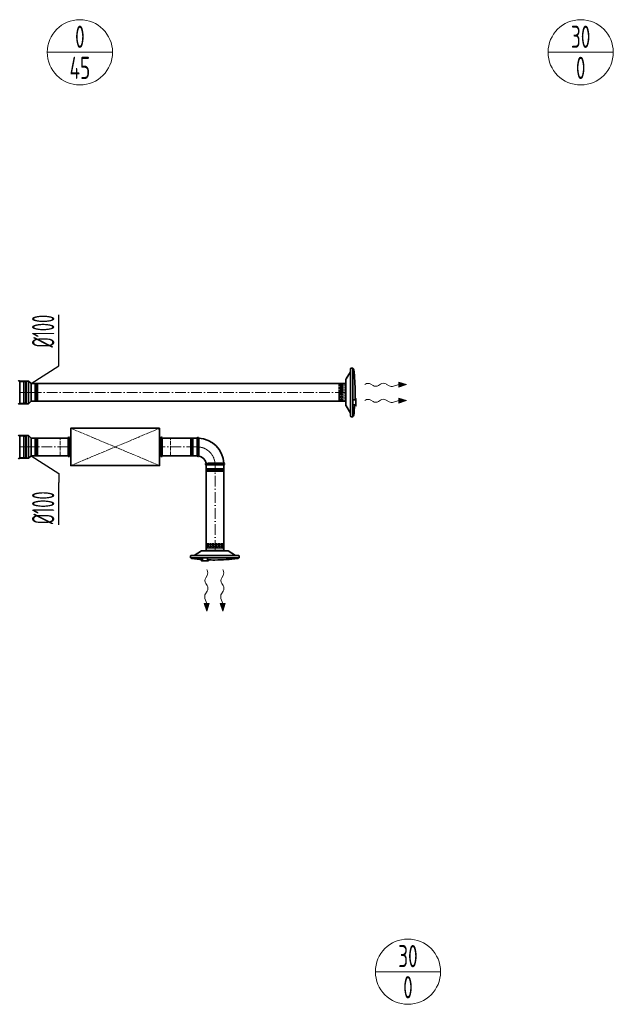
# Model space of a CAD drawing. Header units: millimetres. Extents: x -118717 to 8962, y 22910 to 145283.
# Tile 52 of 193: x -58936 to -55598, y 66136 to 71670. Entities that reach past the tile are written whole.
import ezdxf
from ezdxf.enums import TextEntityAlignment as Align

# ---------------------------------------------------------------- set-up
doc = ezdxf.new("R2010")
doc.units = ezdxf.units.MM
for name, pattern in [('ACAD_ISO02W100', [15, 12, -3]), ('ACAD_ISO10W100', [18, 12, -3, 0, -3]), ('phl_thick', [0])]:
    doc.linetypes.add(name, pattern=pattern)
for name, color, linetype, lineweight in [('VZT_01 SUP (PŘÍVOD) - OBRYS', 5, 'Continuous', 35), ('VZT_02 SUP (PŘÍVOD) - OSA', 5, 'ACAD_ISO10W100', 5), ('VZT_30 DISTRIBUČNÍ PRVKY - OBRYS', 1, 'Continuous', 35), ('VZT_35 TLUMIČE HLUKU - OBRYS', 1, 'Continuous', 35), ('VZT_36 TLUMIČE HLUKU - OSA', 1, 'ACAD_ISO10W100', 5), ('VZT_37 TLUMIČE HLUKU - DETAIL', 8, 'ACAD_ISO02W100', 5), ('VZT_52 POPIS - DISTRIBUCE', 7, 'Continuous', 5), ('VZT_60_KOTY - DIMENZE', 7, 'Continuous', 5)]:
    doc.layers.add(name, color=color, linetype=linetype, lineweight=lineweight)
for name, color, linetype, lineweight, plot in [('VZT_03 SUP (PŘÍVOD) - NETISK', 8, 'ACAD_ISO02W100', 5, False), ('VZT_34 DISTRIBUČNÍ PRVKY - NETISK', 8, 'ACAD_ISO02W100', 5, False), ('VZT_39 TLUMIČE HLUKU - NETISK', 8, 'ACAD_ISO02W100', 5, False)]:
    doc.layers.add(name, color=color, linetype=linetype, lineweight=lineweight, plot=plot)
doc.styles.add('EVORA_125', font='isocp.shx', dxfattribs={"width": 0.6, "height": 125})
doc.styles.add('JS', font='isocp.shx', dxfattribs={"width": 0.6, "height": 125})

msp = doc.modelspace()

# ---------------------------------------------------------------- linework, layer by layer
at = {"lineweight": 13}
for p, q in [((-56992.2, 69621.9), (-56995.2, 69620)), ((-56992.2, 69531.9), (-56995.2, 69530)), ((-57881.7, 68575.9), (-57883.5, 68579)), ((-57791.7, 68575.9), (-57793.5, 68579))]:
    msp.add_line(p, q, dxfattribs=at)
at = {"color": 0, "lineweight": 13}
for p, q in [((-56949.1, 69613.6), (-56962, 69621.8)), ((-56906.2, 69622), (-56918.1, 69614)), ((-56858.7, 69612), (-56875.2, 69622.4)), ((-56804.6, 69619.4), (-56833.2, 69609.7)), ((-56761.6, 69620), (-56804.8, 69633.4)), ((-56804.8, 69633.4), (-56804.6, 69619.4)), ((-56804.4, 69605.5), (-56804.6, 69619.4)), ((-56804.4, 69605.5), (-56761.6, 69620)), ((-56949.1, 69523.6), (-56962, 69531.8)), ((-56906.2, 69532), (-56918.1, 69524)), ((-56858.7, 69522), (-56875.2, 69532.4)), ((-56804.6, 69529.4), (-56833.2, 69519.7)), ((-56761.6, 69530), (-56804.8, 69543.4)), ((-56804.8, 69543.4), (-56804.6, 69529.4)), ((-56804.4, 69515.5), (-56804.6, 69529.4)), ((-56804.4, 69515.5), (-56761.6, 69530)), ((-57889.9, 68532.8), (-57881.8, 68545.8)), ((-57799.9, 68532.8), (-57791.8, 68545.8)), ((-57891.5, 68442.4), (-57881.1, 68458.9)), ((-57881.5, 68489.9), (-57889.5, 68501.8)), ((-57801.5, 68442.4), (-57791.1, 68458.9)), ((-57791.5, 68489.9), (-57799.5, 68501.8)), ((-57884.1, 68388.4), (-57893.8, 68417)), ((-57794.1, 68388.4), (-57803.8, 68417)), ((-57898, 68388.2), (-57884.1, 68388.4)), ((-57898, 68388.2), (-57883.5, 68345.4)), ((-57870.1, 68388.6), (-57884.1, 68388.4)), ((-57883.5, 68345.4), (-57870.1, 68388.6)), ((-57808, 68388.2), (-57794.1, 68388.4)), ((-57808, 68388.2), (-57793.5, 68345.4)), ((-57780.1, 68388.6), (-57794.1, 68388.4)), ((-57793.5, 68345.4), (-57780.1, 68388.6))]:
    msp.add_line(p, q, dxfattribs=at)
for centre, major_axis, start_param, end_param in [((-56977.4, 69612.2), (21.5, 0.3), 0.766537, 2.320574), ((-56890.5, 69612.9), (21.5, 0.3), 0.766537, 2.375056), ((-56933.7, 69623.1), (21.5, 0.3), 3.908129, 5.516649), ((-56843.3, 69621.5), (21.5, 0.3), 3.908129, 5.191299), ((-56977.4, 69522.2), (21.5, 0.3), 0.766537, 2.320574), ((-56933.7, 69533.1), (21.5, 0.3), 3.908129, 5.516649), ((-56890.5, 69522.9), (21.5, 0.3), 0.766537, 2.375056), ((-56843.3, 69531.5), (21.5, 0.3), 3.908129, 5.191299), ((-57891.3, 68561.1), (0.3, -21.5), 0.766537, 2.320574), ((-57801.3, 68561.1), (0.3, -21.5), 0.766537, 2.320574), ((-57880.4, 68517.5), (0.3, -21.5), 3.908129, 5.516649), ((-57790.4, 68517.5), (0.3, -21.5), 3.908129, 5.516649), ((-57890.7, 68474.3), (0.3, -21.5), 0.766537, 2.375056), ((-57800.7, 68474.3), (0.3, -21.5), 0.766537, 2.375056), ((-57882, 68427.1), (0.3, -21.5), 3.908129, 5.191299), ((-57792, 68427.1), (0.3, -21.5), 3.908129, 5.191299)]:
    msp.add_ellipse(centre, major_axis=major_axis, ratio=0.625, start_param=start_param, end_param=end_param, dxfattribs=at)
for points in [[(-56804.4, 69605.5), (-56804.8, 69633.4), (-56761.6, 69620)], [(-56804.4, 69515.5), (-56804.8, 69543.4), (-56761.6, 69530)], [(-57898, 68388.2), (-57870.1, 68388.6), (-57883.5, 68345.4)], [(-57808, 68388.2), (-57780.1, 68388.6), (-57793.5, 68345.4)]]:
    msp.add_solid(points, dxfattribs=at)
at = {"layer": 'VZT_01 SUP (PŘÍVOD) - OBRYS'}
for p, q in [((-58935.6, 69638.5), (-58935.6, 69511.5)), ((-58935.6, 69638.5), (-58885.1, 69638.5)), ((-58885.1, 69638.5), (-58885.1, 69511.5)), ((-58871.6, 69625), (-58885.1, 69638.5)), ((-58871.6, 69625), (-58871.6, 69525)), ((-58935.6, 69511.5), (-58885.1, 69511.5)), ((-58871.6, 69525), (-58885.1, 69511.5)), ((-58935.6, 69332.1), (-58935.6, 69205.1)), ((-58935.6, 69332.1), (-58885.1, 69332.1)), ((-58885.1, 69332.1), (-58885.1, 69205.1)), ((-58871.6, 69318.6), (-58885.1, 69332.1)), ((-58871.6, 69318.6), (-58871.6, 69218.6)), ((-57937.3, 69318.6), (-57937.3, 69218.6)), ((-57929.3, 69318.6), (-57929.3, 69268.4)), ((-58935.6, 69205.1), (-58885.1, 69205.1)), ((-58871.6, 69218.6), (-58885.1, 69205.1)), ((-57787.3, 69176.6), (-57837.5, 69176.6)), ((-57887.3, 69168.6), (-57787.3, 69168.6))]:
    msp.add_line(p, q, dxfattribs=at)
for points in [[(-58871.6, 69625), (-57101.3, 69625)], [(-58871.6, 69525), (-57101.3, 69525)], [(-58871.6, 69318.6), (-58663.6, 69318.6)], [(-58133.6, 69318.6), (-57937.3, 69318.6)], [(-58871.6, 69218.6), (-58663.6, 69218.6)], [(-58133.6, 69218.6), (-57937.3, 69218.6)], [(-57887.3, 69168.6), (-57887.3, 68685.1)], [(-57787.3, 69168.6), (-57787.3, 68685.1)]]:
    msp.add_lwpolyline(points, dxfattribs=at)
for centre, radius, start, end in [((-58939.4, 69635.9), 4.17, 23.4678, 156.5322), ((-58939.4, 69514.2), 4.17, 203.4678, 336.5322), ((-58939.4, 69329.4), 4.17, 23.4678, 156.5322), ((-57933.3, 69318.6), 4, 0, 180), ((-57937.3, 69168.6), 150, 3.0572, 86.9428), ((-58939.4, 69207.7), 4.17, 203.4678, 336.5322), ((-57933.3, 69218.6), 4, 180, 350.8522), ((-57937.3, 69168.6), 50, 9.1478, 80.8522), ((-57887.3, 69172.6), 4, 99.1478, 270), ((-57787.3, 69172.6), 4, 270, 90)]:
    msp.add_arc(centre, radius, start, end, dxfattribs=at)
for points, knots in [([(-57929.3, 69268.4), (-57929.3, 69262), (-57929.3, 69255.7), (-57929.3, 69243.7), (-57929.3, 69238.1), (-57929.3, 69228.6), (-57929.3, 69224.8), (-57929.4, 69219.5), (-57929.4, 69218.1), (-57929.4, 69217.9), (-57929.4, 69217.9), (-57929.4, 69217.9)], [78.71119, 78.71119, 78.71119, 78.71119, 97.804615, 97.804615, 117.523893, 117.523893, 137.264303, 137.264303, 156.831737, 156.831737, 157.874915, 157.874915, 157.874915, 157.874915]), ([(-57887.9, 69176.5), (-57887.9, 69176.5), (-57886.8, 69176.5), (-57882.3, 69176.5), (-57878.9, 69176.5), (-57870, 69176.6), (-57864.6, 69176.6), (-57852.7, 69176.6), (-57846.3, 69176.6), (-57838.9, 69176.6), (-57838.2, 69176.6), (-57837.5, 69176.6)], [157.874915, 157.874915, 157.874915, 157.874915, 176.103874, 176.103874, 195.460379, 195.460379, 215.101284, 215.101284, 234.82164, 234.82164, 237.034743, 237.034743, 237.034743, 237.034743])]:
    msp.add_open_spline(points, degree=3, knots=knots, dxfattribs=at)
at = {"layer": 'VZT_02 SUP (PŘÍVOD) - OSA', "ltscale": 0.3}
for points in [[(-58935.6, 69575), (-58871.6, 69575)], [(-58935.6, 69268.6), (-58871.6, 69268.6)]]:
    msp.add_lwpolyline(points, dxfattribs=at)
at = {"layer": 'VZT_02 SUP (PŘÍVOD) - OSA', "ltscale": 5}
for points in [[(-57101.3, 69575), (-58871.6, 69575)], [(-58663.6, 69268.6), (-58871.6, 69268.6)], [(-57937.3, 69268.6), (-58133.6, 69268.6)], [(-57837.3, 68685.1), (-57837.3, 69168.6)]]:
    msp.add_lwpolyline(points, dxfattribs=at)
at = {"layer": 'VZT_02 SUP (PŘÍVOD) - OSA', "ltscale": 0.3}
msp.add_lwpolyline([(-57837.3, 69168.6), (-57837.3, 69168.6, 0.414214), (-57937.3, 69268.6), (-57937.3, 69268.6)], format="xyb", dxfattribs=at)
at = {"layer": 'VZT_03 SUP (PŘÍVOD) - NETISK', "ltscale": 0.4}
for p, q in [((-58935.6, 69635), (-58913.6, 69635)), ((-58913.6, 69515), (-58913.6, 69635)), ((-58913.6, 69634), (-58910.1, 69634)), ((-58910.1, 69514), (-58910.1, 69636)), ((-58910.1, 69636), (-58909.6, 69636)), ((-58909.6, 69514), (-58909.6, 69636)), ((-58909.6, 69634), (-58902.6, 69634)), ((-58902.6, 69514), (-58902.6, 69636)), ((-58902.6, 69636), (-58902.1, 69636)), ((-58902.1, 69514), (-58902.1, 69636)), ((-58902.1, 69634), (-58901.6, 69634)), ((-58901.6, 69515), (-58901.6, 69635)), ((-58901.6, 69635), (-58897.6, 69635)), ((-58897.6, 69515), (-58897.6, 69635)), ((-58849.6, 69624), (-58871.6, 69624)), ((-58849.6, 69526), (-58849.6, 69624)), ((-58846.1, 69623), (-58849.6, 69623)), ((-58846.1, 69525), (-58846.1, 69625)), ((-58845.6, 69625), (-58846.1, 69625)), ((-58845.6, 69525), (-58845.6, 69625)), ((-58838.6, 69623), (-58845.6, 69623)), ((-58838.6, 69525), (-58838.6, 69625)), ((-58838.1, 69625), (-58838.6, 69625)), ((-58838.1, 69525), (-58838.1, 69625)), ((-58837.6, 69623), (-58838.1, 69623)), ((-58837.6, 69526), (-58837.6, 69624)), ((-58833.6, 69624), (-58837.6, 69624)), ((-58833.6, 69526), (-58833.6, 69624)), ((-58935.6, 69515), (-58913.6, 69515)), ((-58913.6, 69516), (-58910.1, 69516)), ((-58910.1, 69514), (-58909.6, 69514)), ((-58909.6, 69516), (-58902.6, 69516)), ((-58902.6, 69514), (-58902.1, 69514)), ((-58902.1, 69516), (-58901.6, 69516)), ((-58901.6, 69515), (-58897.6, 69515)), ((-58849.6, 69526), (-58871.6, 69526)), ((-58846.1, 69527), (-58849.6, 69527)), ((-58845.6, 69525), (-58846.1, 69525)), ((-58838.6, 69527), (-58845.6, 69527)), ((-58838.1, 69525), (-58838.6, 69525)), ((-58837.6, 69527), (-58838.1, 69527)), ((-58833.6, 69526), (-58837.6, 69526)), ((-58935.6, 69328.6), (-58913.6, 69328.6)), ((-58913.6, 69328.6), (-58913.6, 69208.6)), ((-58913.6, 69327.6), (-58910.1, 69327.6)), ((-58910.1, 69329.6), (-58910.1, 69207.6)), ((-58910.1, 69329.6), (-58909.6, 69329.6)), ((-58909.6, 69329.6), (-58909.6, 69207.6)), ((-58909.6, 69327.6), (-58902.6, 69327.6)), ((-58902.6, 69329.6), (-58902.6, 69207.6)), ((-58902.6, 69329.6), (-58902.1, 69329.6)), ((-58902.1, 69329.6), (-58902.1, 69207.6)), ((-58902.1, 69327.6), (-58901.6, 69327.6)), ((-58901.6, 69328.6), (-58901.6, 69208.6)), ((-58901.6, 69328.6), (-58897.6, 69328.6)), ((-58897.6, 69328.6), (-58897.6, 69208.6)), ((-58849.6, 69317.6), (-58871.6, 69317.6)), ((-58849.6, 69219.6), (-58849.6, 69317.6)), ((-58846.1, 69316.6), (-58849.6, 69316.6)), ((-58846.1, 69218.6), (-58846.1, 69318.6)), ((-58845.6, 69318.6), (-58846.1, 69318.6)), ((-58845.6, 69218.6), (-58845.6, 69318.6)), ((-58838.6, 69316.6), (-58845.6, 69316.6)), ((-58838.6, 69218.6), (-58838.6, 69318.6)), ((-58838.1, 69318.6), (-58838.6, 69318.6)), ((-58838.1, 69218.6), (-58838.1, 69318.6)), ((-58837.6, 69316.6), (-58838.1, 69316.6)), ((-58837.6, 69219.6), (-58837.6, 69317.6)), ((-58833.6, 69317.6), (-58837.6, 69317.6)), ((-58833.6, 69219.6), (-58833.6, 69317.6)), ((-57975.3, 69317.6), (-57975.3, 69219.6)), ((-57971.3, 69317.6), (-57975.3, 69317.6)), ((-57971.3, 69317.6), (-57971.3, 69219.6)), ((-57970.8, 69316.6), (-57971.3, 69316.6)), ((-57970.8, 69318.6), (-57970.8, 69218.6)), ((-57970.3, 69318.6), (-57970.8, 69318.6)), ((-57970.3, 69318.6), (-57970.3, 69218.6)), ((-57963.3, 69316.6), (-57970.3, 69316.6)), ((-57963.3, 69318.6), (-57963.3, 69218.6)), ((-57962.8, 69318.6), (-57963.3, 69318.6)), ((-57962.8, 69318.6), (-57962.8, 69218.6)), ((-57959.3, 69316.6), (-57962.8, 69316.6)), ((-57959.3, 69317.6), (-57959.3, 69219.6)), ((-57937.3, 69317.6), (-57959.3, 69317.6)), ((-58935.6, 69208.6), (-58913.6, 69208.6)), ((-58913.6, 69209.6), (-58910.1, 69209.6)), ((-58910.1, 69207.6), (-58909.6, 69207.6)), ((-58909.6, 69209.6), (-58902.6, 69209.6)), ((-58902.6, 69207.6), (-58902.1, 69207.6)), ((-58902.1, 69209.6), (-58901.6, 69209.6)), ((-58901.6, 69208.6), (-58897.6, 69208.6)), ((-58849.6, 69219.6), (-58871.6, 69219.6)), ((-58846.1, 69220.6), (-58849.6, 69220.6)), ((-58845.6, 69218.6), (-58846.1, 69218.6)), ((-58838.6, 69220.6), (-58845.6, 69220.6)), ((-58838.1, 69218.6), (-58838.6, 69218.6)), ((-58837.6, 69220.6), (-58838.1, 69220.6)), ((-58833.6, 69219.6), (-58837.6, 69219.6)), ((-57971.3, 69219.6), (-57975.3, 69219.6)), ((-57970.8, 69220.6), (-57971.3, 69220.6)), ((-57970.3, 69218.6), (-57970.8, 69218.6)), ((-57963.3, 69220.6), (-57970.3, 69220.6)), ((-57962.8, 69218.6), (-57963.3, 69218.6)), ((-57959.3, 69220.6), (-57962.8, 69220.6)), ((-57937.3, 69219.6), (-57959.3, 69219.6)), ((-57787.3, 69143.1), (-57887.3, 69143.1)), ((-57887.3, 69142.6), (-57887.3, 69143.1)), ((-57787.3, 69142.6), (-57887.3, 69142.6)), ((-57787.3, 69135.6), (-57887.3, 69135.6)), ((-57887.3, 69135.1), (-57887.3, 69135.6)), ((-57787.3, 69135.1), (-57887.3, 69135.1)), ((-57886.3, 69146.6), (-57886.3, 69168.6)), ((-57788.3, 69146.6), (-57886.3, 69146.6)), ((-57788.3, 69134.6), (-57886.3, 69134.6)), ((-57886.3, 69130.6), (-57886.3, 69134.6)), ((-57788.3, 69130.6), (-57886.3, 69130.6)), ((-57885.3, 69143.1), (-57885.3, 69146.6)), ((-57885.3, 69135.6), (-57885.3, 69142.6)), ((-57885.3, 69134.6), (-57885.3, 69135.1)), ((-57789.3, 69143.1), (-57789.3, 69146.6)), ((-57789.3, 69135.6), (-57789.3, 69142.6)), ((-57789.3, 69134.6), (-57789.3, 69135.1)), ((-57788.3, 69146.6), (-57788.3, 69168.6)), ((-57788.3, 69130.6), (-57788.3, 69134.6)), ((-57787.3, 69142.6), (-57787.3, 69143.1)), ((-57787.3, 69135.1), (-57787.3, 69135.6))]:
    msp.add_line(p, q, dxfattribs=at)
at = {"layer": 'VZT_30 DISTRIBUČNÍ PRVKY - OBRYS'}
for points in [[(-57075.3, 69458.9), (-57100.7, 69499.3, -0.141374), (-57101.3, 69501.4), (-57101.3, 69648.7, -0.141374), (-57100.7, 69650.8), (-57075.3, 69691.1)], [(-57062.3, 69711.5), (-57062.3, 69438.5), (-57071.4, 69438.5, -0.414214), (-57075.3, 69442.4), (-57075.3, 69707.7, -0.414214), (-57071.4, 69711.5), (-57062.3, 69711.5)], [(-57049.3, 69575, 0.0327), (-57057.8, 69703.6), (-57058.3, 69706.5, 0.36397), (-57061.3, 69709), (-57062.3, 69709)], [(-57049.3, 69575, -0.010645), (-57050.2, 69533.1, -0.010645)], [(-57062.3, 69505.8), (-57049.9, 69505.8, -0.267949), (-57049.5, 69505.6), (-57046.2, 69499.8, 0.267949), (-57045.8, 69499.6), (-57045.2, 69499.6), (-57045.2, 69539.2), (-57045.8, 69539.2, 0.267949), (-57046.2, 69539), (-57049.5, 69533.3, -0.267949), (-57049.9, 69533.1), (-57062.3, 69533.1)], [(-57051.8, 69505.8, -0.015115), (-57057.8, 69446.5), (-57058.3, 69443.5, -0.36397), (-57061.3, 69441), (-57062.3, 69441)], [(-57954.6, 68659.1), (-57914.2, 68684.5, -0.141374), (-57912.2, 68685.1), (-57764.8, 68685.1, -0.141374), (-57762.8, 68684.5), (-57722.4, 68659.1)], [(-57702, 68646.1), (-57975, 68646.1), (-57975, 68655.2, -0.414214), (-57971.1, 68659.1), (-57705.9, 68659.1, -0.414214), (-57702, 68655.2), (-57702, 68646.1)], [(-57907.7, 68635.5, -0.015115), (-57967, 68641.6), (-57970, 68642.1, -0.36397), (-57972.5, 68645), (-57972.5, 68646.1)], [(-57907.7, 68646.1), (-57907.7, 68633.6, -0.267949), (-57908, 68633.3), (-57913.7, 68629.9, 0.267949), (-57913.9, 68629.6), (-57913.9, 68628.9), (-57874.3, 68628.9), (-57874.3, 68629.6, 0.267949), (-57874.5, 68629.9), (-57880.2, 68633.3, -0.267949), (-57880.5, 68633.6), (-57880.5, 68646.1)], [(-57838.5, 68633.1, -0.010645), (-57880.5, 68634, -0.010645)], [(-57838.5, 68633.1, 0.0327), (-57710, 68641.6), (-57707, 68642.1, 0.36397), (-57704.5, 68645), (-57704.5, 68646.1)]]:
    msp.add_lwpolyline(points, format="xyb", dxfattribs=at)
at = {"layer": 'VZT_34 DISTRIBUČNÍ PRVKY - NETISK'}
for points in [[(-57137.4, 69618.8), (-57141.3, 69620.2), (-57141.3, 69575)], [(-57137.2, 69619.7), (-57137.2, 69575)], [(-57125.5, 69618.9), (-57125.5, 69575)], [(-57121.8, 69620.6), (-57121.8, 69575)], [(-57119.2, 69622.5), (-57119.2, 69575)], [(-57101.3, 69623.5), (-57111.3, 69623.5), (-57111.3, 69526.5), (-57101.3, 69526.5)], [(-57101.3, 69623.5), (-57101.3, 69526.5)], [(-57137.4, 69531.3), (-57141.3, 69529.9), (-57141.3, 69575)], [(-57137.2, 69530.3), (-57137.2, 69575)], [(-57125.5, 69531.1), (-57125.5, 69575)], [(-57121.8, 69529.5), (-57121.8, 69575)], [(-57119.2, 69527.5), (-57119.2, 69575)], [(-57790, 68685.1), (-57790, 68695.1), (-57887, 68695.1), (-57887, 68685.1)], [(-57790, 68685.1), (-57887, 68685.1)], [(-57886, 68702.9), (-57838.5, 68702.9)], [(-57884.1, 68705.6), (-57838.5, 68705.6)], [(-57882.2, 68721.1), (-57883.7, 68725.1), (-57838.5, 68725.1)], [(-57883.2, 68720.9), (-57838.5, 68720.9)], [(-57882.4, 68709.2), (-57838.5, 68709.2)], [(-57794.8, 68721.1), (-57793.3, 68725.1), (-57838.5, 68725.1)], [(-57793.8, 68720.9), (-57838.5, 68720.9)], [(-57794.6, 68709.2), (-57838.5, 68709.2)], [(-57792.9, 68705.6), (-57838.5, 68705.6)], [(-57791, 68702.9), (-57838.5, 68702.9)]]:
    msp.add_lwpolyline(points, dxfattribs=at)
for points in [[(-57131.2, 69627.1), (-57132.6, 69621.4, 0.060863), (-57132.7, 69620.8), (-57132.7, 69575)], [(-57131.2, 69627.1), (-57129.8, 69621.2, -0.058981), (-57129.7, 69620.6), (-57129.7, 69575)], [(-57111.3, 69622.5), (-57119.2, 69622.5, 0.291473), (-57121.6, 69621, 0.291473)], [(-57131.2, 69522.9), (-57132.6, 69528.6, -0.060863), (-57132.7, 69529.3), (-57132.7, 69575)], [(-57131.2, 69522.9), (-57129.8, 69528.9, 0.058981), (-57129.7, 69529.5), (-57129.7, 69575)], [(-57111.3, 69527.5), (-57119.2, 69527.5, -0.291473), (-57121.6, 69529.1, -0.291473)], [(-57890.6, 68715), (-57884.9, 68716.4, -0.060863), (-57884.3, 68716.5), (-57838.5, 68716.5)], [(-57890.6, 68715), (-57884.7, 68713.5, 0.058981), (-57884.1, 68713.5), (-57838.5, 68713.5)], [(-57886, 68695.1), (-57886, 68702.9, -0.291473), (-57884.5, 68705.3, -0.291473)], [(-57786.4, 68715), (-57792.1, 68716.4, 0.060863), (-57792.8, 68716.5), (-57838.5, 68716.5)], [(-57786.4, 68715), (-57792.3, 68713.5, -0.058981), (-57792.9, 68713.5), (-57838.5, 68713.5)], [(-57791, 68695.1), (-57791, 68702.9, 0.291473), (-57792.5, 68705.3, 0.291473)]]:
    msp.add_lwpolyline(points, format="xyb", dxfattribs=at)
for centre, radius, start, end in [((-57131.9, 69610.7), 10.5, 52.1622, 120.2824), ((-57125, 69622.8), 3.88, 263.3265, 332.5007), ((-57131.9, 69539.4), 10.5, 239.7176, 307.8378), ((-57125, 69527.3), 3.88, 27.4993, 96.6735), ((-57874.2, 68715.6), 10.5, 149.7176, 217.8378), ((-57886.3, 68708.8), 3.88, 297.4993, 6.6735), ((-57802.8, 68715.6), 10.5, 322.1622, 30.2824), ((-57790.7, 68708.8), 3.88, 173.3265, 242.5007)]:
    msp.add_arc(centre, radius, start, end, dxfattribs=at)
at = {"layer": 'VZT_35 TLUMIČE HLUKU - OBRYS'}
for p, q in [((-58663.6, 69218.6), (-58663.6, 69318.6)), ((-58133.6, 69218.6), (-58133.6, 69318.6))]:
    msp.add_line(p, q, dxfattribs=at)
msp.add_lwpolyline([(-58148.6, 69373.6), (-58648.6, 69373.6), (-58648.6, 69163.6), (-58148.6, 69163.6)], close=True, dxfattribs=at)
for points in [[(-58654.6, 69218.6), (-58654.6, 69318.6)], [(-58654.6, 69318.6), (-58648.6, 69318.6)], [(-58142.6, 69318.6), (-58148.6, 69318.6)], [(-58142.6, 69218.6), (-58142.6, 69318.6)], [(-58654.6, 69218.6), (-58648.6, 69218.6)], [(-58142.6, 69218.6), (-58148.6, 69218.6)]]:
    msp.add_lwpolyline(points, dxfattribs=at)
for centre, start, end in [((-58659.1, 69318.6), 0, 180), ((-58138.1, 69318.6), 0, 180), ((-58659.1, 69218.6), 180, 0), ((-58138.1, 69218.6), 180, 0)]:
    msp.add_arc(centre, 4.5, start, end, dxfattribs=at)
at = {"layer": 'VZT_36 TLUMIČE HLUKU - OSA', "ltscale": 5}
for points in [[(-58663.6, 69268.6), (-58648.6, 69268.6)], [(-58133.6, 69268.6), (-58148.6, 69268.6)], [(-58133.6, 69268.6), (-58148.6, 69268.6)], [(-58133.6, 69268.6), (-58148.6, 69268.6)]]:
    msp.add_lwpolyline(points, dxfattribs=at)
at = {"layer": 'VZT_37 TLUMIČE HLUKU - DETAIL', "lineweight": 5}
for points in [[(-58148.6, 69373.6), (-58648.6, 69163.6)], [(-58648.6, 69373.6), (-58148.6, 69163.6)]]:
    msp.add_lwpolyline(points, dxfattribs=at)
at = {"layer": 'VZT_39 TLUMIČE HLUKU - NETISK', "ltscale": 2}
for points in [[(-58663.6, 69218.6), (-58708.6, 69218.6), (-58708.6, 69318.6), (-58663.6, 69318.6)], [(-58133.6, 69218.6), (-58088.6, 69218.6), (-58088.6, 69318.6), (-58133.6, 69318.6)]]:
    msp.add_lwpolyline(points, dxfattribs=at)
at = {"layer": 'VZT_52 POPIS - DISTRIBUCE'}
for p, q in [((-58780.5, 71486.6), (-58413.7, 71486.6)), ((-55964.9, 71486.6), (-55598.1, 71486.6)), ((-56936, 66319.4), (-56569.2, 66319.4))]:
    msp.add_line(p, q, dxfattribs=at)
for centre in [(-58597.1, 71486.6), (-55781.5, 71486.6), (-56752.6, 66319.4)]:
    msp.add_circle(centre, 183.4, dxfattribs=at)
at = {"layer": 'VZT_60_KOTY - DIMENZE', "linetype": 'ByBlock', "lineweight": -2}
for p, q in [((-58715.9, 69724.1), (-58715.9, 69774.1)), ((-58715.9, 69119.1), (-58715.9, 69069.1))]:
    msp.add_line(p, q, dxfattribs=at)
for points in [[(-58715.9, 69774.1), (-58715.9, 70011.7)], [(-58871.6, 69625), (-58715.9, 69724.1)], [(-58871.6, 69218.6), (-58715.9, 69119.1)], [(-58715.9, 68831.5), (-58715.9, 69069.1)]]:
    msp.add_lwpolyline(points, dxfattribs=at)

# ---------------------------------------------------------------- texts
at = {"layer": 'VZT_52 POPIS - DISTRIBUCE', "ltscale": 50, "style": 'JS', "width": 0.7}
for s, p in [('0', (-58597.1, 71574.1)), ('30', (-55781.5, 71574.1)), ('45', (-58597.1, 71399.1)), ('0', (-55781.5, 71399.1)), ('30', (-56752.6, 66406.9)), ('0', (-56752.6, 66231.9))]:
    msp.add_text(s, height=125, dxfattribs=at).set_placement(p, align=Align.MIDDLE_CENTER)
at = {"layer": 'VZT_60_KOTY - DIMENZE', "linetype": 'phl_thick', "char_height": 125, "attachment_point": 3, "rotation": 90, "style": 'EVORA_125'}
for insert in [(-58865.9, 70011.7), (-58865.9, 69019.1)]:
    msp.add_mtext('%%C100', dxfattribs=dict(at, insert=insert))

doc.saveas('drawing.dxf')
